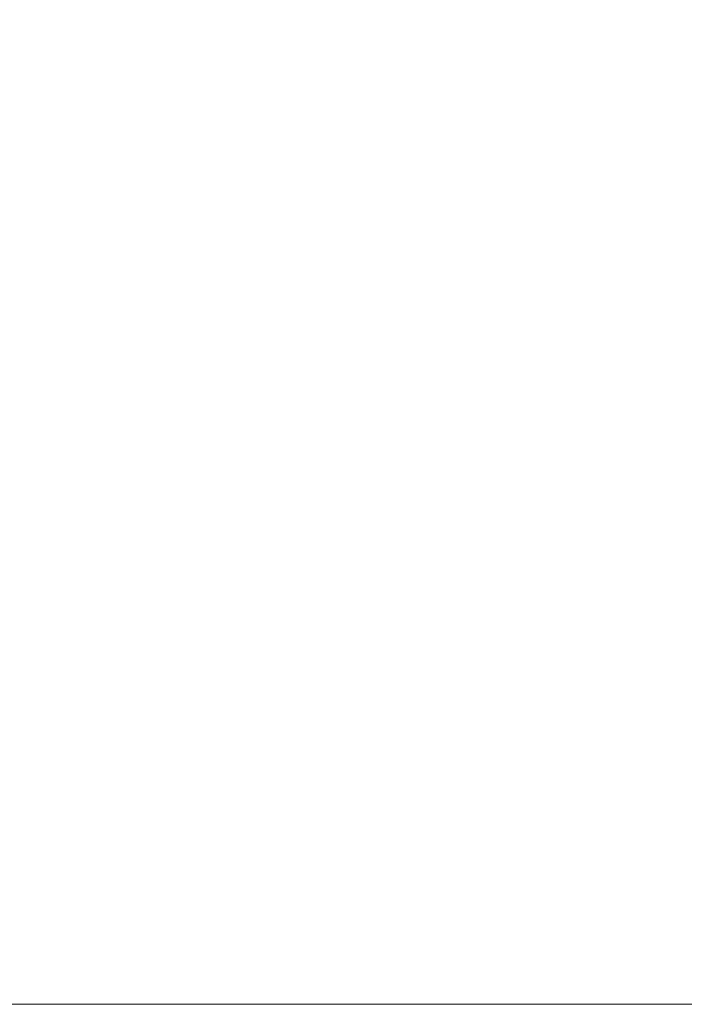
# Model space of a CAD drawing. Header units: inches. Extents: x -263 to 530, y -1 to 602.
# Tile 8 of 256: x -191.999663 to -191.998773, y 126 to 126.001319. Entities that reach past the tile are written whole.
import ezdxf

# ---------------------------------------------------------------- set-up
doc = ezdxf.new("R2010")
doc.units = ezdxf.units.IN
doc.header["$MEASUREMENT"] = 0
doc.layers.add('A-WALL', color=113, linetype='Continuous', lineweight=13)

msp = doc.modelspace()

# ---------------------------------------------------------------- meshes
at = {"layer": 'A-WALL', "lineweight": 18}
mesh = msp.add_polyface(dxfattribs=at)
corners = [(-204.5, 134.5, 114.5), (-198, 134.5, 114.5), (-142.5, 134.5, 114.5), (-142.5, 126, 114.5), (-204.5, 126, 114.5)]
mesh.append_faces([[corners[k] for k in face] for face in [(1, 4, 0)]], dxfattribs={"vtx0": -1})
mesh.append_faces([[corners[k] for k in face] for face in [(3, 4, 1, 2)]], dxfattribs={"vtx1": -1})
mesh = msp.add_polyface(dxfattribs=at)
corners = [(-142.5, 134.5, 260), (-198, 134.5, 260), (-204.5, 134.5, 260), (-204.5, 126, 260), (-142.5, 126, 260)]
mesh.append_faces([[corners[k] for k in face] for face in [(1, 4, 0)]], dxfattribs={"vtx0": -1})
mesh.append_faces([[corners[k] for k in face] for face in [(3, 4, 1, 2)]], dxfattribs={"vtx1": -1})
mesh = msp.add_polyface(dxfattribs=at)
corners = [(-192, 134.5, -6), (-142.5, 134.5, -6), (-142.5, 126, -6), (-192, 126, -6)]
mesh.append_faces([[corners[k] for k in face] for face in [(3, 0, 1, 2)]])
mesh = msp.add_polyface(dxfattribs=at)
corners = [(-142.5, 134.5, 114.5), (-192, 134.5, 114.5), (-192, 126, 114.5), (-142.5, 126, 114.5)]
mesh.append_faces([[corners[k] for k in face] for face in [(0, 1, 2, 3)]])
mesh = msp.add_polyface(dxfattribs=at)
corners = [(-142.5, 126, 114.5), (-142.5, 126, 260), (-204.5, 126, 260), (-204.5, 126, 114.5), (-155, 126, 223), (-155, 126, 151), (-187, 126, 151), (-187, 126, 223)]
mesh.append_faces([[corners[k] for k in face] for face in [(3, 6, 7, 2), (6, 3, 0, 5)]], dxfattribs={"vtx0": -1, "vtx2": -1})
mesh.append_faces([[corners[k] for k in face] for face in [(1, 2, 7, 4), (4, 5, 0, 1)]], dxfattribs={"vtx1": -1, "vtx3": -1})
mesh = msp.add_polyface(dxfattribs=at)
corners = [(-142.5, 126, -6), (-142.5, 126, 114.5), (-192, 126, 114.5), (-192, 126, -6)]
mesh.append_faces([[corners[k] for k in face] for face in [(2, 3, 0, 1)]])

doc.saveas('drawing.dxf')
